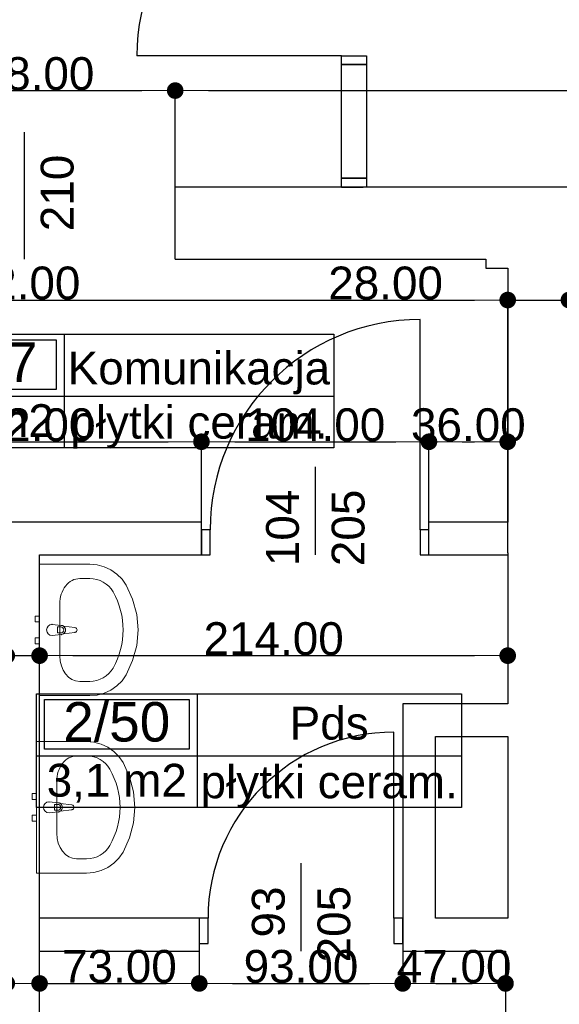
# Model space of a CAD drawing. Header units: millimetres. Extents: x -175445 to -20415, y -559200 to 231527.
# Tile 230 of 256: x -143742 to -141275, y -39651 to -35153. Entities that reach past the tile are written whole.
import ezdxf
from ezdxf.enums import TextEntityAlignment as Align

# ---------------------------------------------------------------- set-up
doc = ezdxf.new("R2010")
doc.units = ezdxf.units.MM
doc.header["$MEASUREMENT"] = 0
for name, color, linetype in [('Drzwi', 7, 'Continuous'), ('Obiekt', 7, 'Continuous'), ('Strefa', 7, 'Continuous'), ('Wymiary', 63, 'Continuous'), ('Ściana', 7, 'Continuous')]:
    doc.layers.add(name, color=color, linetype=linetype)
doc.styles.add('Arial', font='txt')
doc.dimstyles.new('GENERATED_STYLE__1', dxfattribs={"dimtxt": 150, "dimasz": 152, "dimexe": 0.18, "dimexo": 0, "dimgap": 0.09, "dimtad": 1, "dimtih": 1, "dimtoh": 1, "dimlfac": 0.1, "dimzin": 0, "dimdsep": 46, "dimtxsty": 'Arial', "dimblk": 'ARROWHEAD_11', "dimblk1": 'ARROWHEAD_11', "dimblk2": 'ARROWHEAD_11', "dimcen": 0.09, "dimclrd": 114, "dimclre": 114, "dimclrt": 114, "dimazin": 0, "dimtfac": 1, "dimtdec": 4, "dimtmove": 0, "dimatfit": 3, "dimfxl": 1, "dimtolj": 1, "dimtzin": 0, "dimarcsym": 0})

# ---------------------------------------------------------------- blocks, each defined once
blk = doc.blocks.new('Komunikacja_2_47_50', base_point=(-137845.9, 20184.4))
at = {"layer": 'Strefa'}
for p, q in [((-138579.9, 20467.3), (-136613.3, 20467.3)), ((-138579.9, 19948.7), (-138579.9, 20467.3)), ((-137845.9, 20467.3), (-137845.9, 19948.7)), ((-136613.3, 20467.3), (-136613.3, 19948.7)), ((-138543.2, 20441.3), (-137882.6, 20441.3)), ((-138543.2, 20215), (-138543.2, 20441.3)), ((-137882.6, 20441.3), (-137882.6, 20215)), ((-137882.6, 20215), (-138543.2, 20215)), ((-138579.9, 20184.4), (-136613.3, 20184.4)), ((-136613.3, 19948.7), (-138579.9, 19948.7))]:
    blk.add_line(p, q, dxfattribs=at)
at = {"layer": 'Strefa', "style": 'Arial'}
for tag, height, p in [('ROOM_NUMBER', 180, (-138212.9, 20339.3)), ('ROOM_NAME', 150, (-137229.6, 20312.8)), ('ROOM_CALC_AREA', 150, (-138212.9, 20072.3)), ('floor_f', 150, (-137229.6, 20065.3))]:
    blk.add_attdef(tag, text='', height=height, dxfattribs=at).set_placement(p, align=Align.MIDDLE_CENTER)
blk = doc.blocks.new('Pds_2_50_53', base_point=(-137238.1, 18541.7))
at = {"layer": 'Strefa'}
for p, q in [((-137972.1, 18824.5), (-136029.9, 18824.5)), ((-137972.1, 18305.9), (-137972.1, 18824.5)), ((-137238.1, 18824.5), (-137238.1, 18305.9)), ((-136029.9, 18824.5), (-136029.9, 18305.9)), ((-137935.4, 18798.6), (-137274.8, 18798.6)), ((-137935.4, 18572.3), (-137935.4, 18798.6)), ((-137274.8, 18798.6), (-137274.8, 18572.3)), ((-137972.1, 18541.7), (-136029.9, 18541.7)), ((-137274.8, 18572.3), (-137935.4, 18572.3)), ((-136029.9, 18305.9), (-137972.1, 18305.9))]:
    blk.add_line(p, q, dxfattribs=at)
at = {"layer": 'Strefa', "style": 'Arial'}
for tag, height, p in [('ROOM_NUMBER', 180, (-137605.1, 18696.6)), ('ROOM_NAME', 150, (-136634, 18690.5)), ('ROOM_CALC_AREA', 150, (-137605.1, 18429.6)), ('floor_f', 150, (-136634, 18422.6))]:
    blk.add_attdef(tag, text='', height=height, dxfattribs=at).set_placement(p, align=Align.MIDDLE_CENTER)
blk = doc.blocks.new('ARROWHEAD_11')
at = {"color": 0, "linetype": 'Continuous', "lineweight": 0}
blk.add_line((0, 0), (-1, 0), dxfattribs=at)
at = {"color": 0, "linetype": 'Continuous', "lineweight": 0, "const_width": 0.25, "flags": 128}
blk.add_lwpolyline([(-0.125, 0, 1), (0.125, 0, 1)], format="xyb", close=True, dxfattribs=at)
blk = doc.blocks.new('*D2512')
at = {"layer": 'Defpoints', "color": 0}
for p in [(-143030.7, -35477.3), (-144410.7, -35918.1), (-143030.7, -35918.1)]:
    blk.add_point(p, dxfattribs=at)
at = {"layer": 'Wymiary', "color": 114, "lineweight": -2}
for p, q in [((-144410.7, -35918.1), (-144410.7, -35477.1)), ((-144258.7, -35477.3), (-143182.7, -35477.3)), ((-143030.7, -35918.1), (-143030.7, -35477.1))]:
    blk.add_line(p, q, dxfattribs=at)
at = {"layer": 'Wymiary', "color": 114, "lineweight": -2, "xscale": 152, "yscale": 152, "zscale": 152, "rotation": 180}
blk.add_blockref('ARROWHEAD_11', (-144410.7, -35477.3), dxfattribs=at)
at = {"layer": 'Wymiary', "color": 114, "lineweight": -2, "xscale": 152, "yscale": 152, "zscale": 152}
blk.add_blockref('ARROWHEAD_11', (-143030.7, -35477.3), dxfattribs=at)
at = {"layer": 'Wymiary', "color": 114, "lineweight": 13, "insert": (-143720.7, -35400.6), "char_height": 150, "attachment_point": 5, "style": 'Arial'}
blk.add_mtext('\\A1;138.00', dxfattribs=at)
blk = doc.blocks.new('*D2513')
at = {"layer": 'Defpoints', "color": 0}
for p in [(-134810.7, -35477.3), (-143030.7, -35918.1), (-134810.7, -35918.1)]:
    blk.add_point(p, dxfattribs=at)
at = {"layer": 'Wymiary', "color": 114, "lineweight": -2}
for p, q in [((-143030.7, -35918.1), (-143030.7, -35477.1)), ((-142878.7, -35477.3), (-134962.7, -35477.3)), ((-134810.7, -35918.1), (-134810.7, -35477.1))]:
    blk.add_line(p, q, dxfattribs=at)
at = {"layer": 'Wymiary', "color": 114, "lineweight": -2, "xscale": 152, "yscale": 152, "zscale": 152, "rotation": 180}
blk.add_blockref('ARROWHEAD_11', (-143030.7, -35477.3), dxfattribs=at)
at = {"layer": 'Wymiary', "color": 114, "lineweight": -2, "xscale": 152, "yscale": 152, "zscale": 152}
blk.add_blockref('ARROWHEAD_11', (-134810.7, -35477.3), dxfattribs=at)
at = {"layer": 'Wymiary', "color": 114, "lineweight": 13, "insert": (-138920.7, -35400.6), "char_height": 150, "attachment_point": 5, "style": 'Arial'}
blk.add_mtext('\\A1;822.00', dxfattribs=at)
blk = doc.blocks.new('*D2534')
at = {"layer": 'Defpoints', "color": 0}
for p in [(-141510.7, -36434), (-141510.7, -37588.1), (-145830.7, -38313.1)]:
    blk.add_point(p, dxfattribs=at)
at = {"layer": 'Wymiary', "color": 114, "lineweight": -2}
for p, q in [((-145830.7, -38313.1), (-145830.7, -36433.8)), ((-145678.7, -36434), (-141662.7, -36434)), ((-141510.7, -37588.1), (-141510.7, -36433.8))]:
    blk.add_line(p, q, dxfattribs=at)
at = {"layer": 'Wymiary', "color": 114, "lineweight": -2, "xscale": 152, "yscale": 152, "zscale": 152, "rotation": 180}
blk.add_blockref('ARROWHEAD_11', (-145830.7, -36434), dxfattribs=at)
at = {"layer": 'Wymiary', "color": 114, "lineweight": -2, "xscale": 152, "yscale": 152, "zscale": 152}
blk.add_blockref('ARROWHEAD_11', (-141510.7, -36434), dxfattribs=at)
at = {"layer": 'Wymiary', "color": 114, "lineweight": 13, "insert": (-143784.6, -36357.2), "char_height": 150, "attachment_point": 5, "style": 'Arial'}
blk.add_mtext('\\A1;432.00', dxfattribs=at)
blk = doc.blocks.new('*D2535')
at = {"layer": 'Defpoints', "color": 0}
for p in [(-141230.7, -36434), (-141510.7, -37588.1), (-141230.7, -37588.1)]:
    blk.add_point(p, dxfattribs=at)
at = {"layer": 'Wymiary', "color": 114, "lineweight": -2}
for p, q in [((-142323, -36434), (-141814.7, -36434)), ((-141814.7, -36434), (-141662.7, -36434)), ((-141510.7, -37588.1), (-141510.7, -36433.8)), ((-141510.7, -36434), (-141230.7, -36434)), ((-141230.7, -37588.1), (-141230.7, -36433.8)), ((-141078.7, -36434), (-140926.7, -36434))]:
    blk.add_line(p, q, dxfattribs=at)
at = {"layer": 'Wymiary', "color": 114, "lineweight": -2, "xscale": 152, "yscale": 152, "zscale": 152}
blk.add_blockref('ARROWHEAD_11', (-141510.7, -36434), dxfattribs=at)
at = {"layer": 'Wymiary', "color": 114, "lineweight": -2, "xscale": 152, "yscale": 152, "zscale": 152, "rotation": 180}
blk.add_blockref('ARROWHEAD_11', (-141230.7, -36434), dxfattribs=at)
at = {"layer": 'Wymiary', "color": 114, "lineweight": 13, "insert": (-142068.9, -36357.3), "char_height": 150, "attachment_point": 5, "style": 'Arial'}
blk.add_mtext('\\A1;28.00', dxfattribs=at)
blk = doc.blocks.new('*D2550')
at = {"layer": 'Defpoints', "color": 0}
for p in [(-142910.7, -37081.4), (-144530.7, -37448.1), (-142910.7, -37448.1)]:
    blk.add_point(p, dxfattribs=at)
at = {"layer": 'Wymiary', "color": 114, "lineweight": -2}
for p, q in [((-144530.7, -37448.1), (-144530.7, -37081.3)), ((-144378.7, -37081.4), (-143062.7, -37081.4)), ((-142910.7, -37448.1), (-142910.7, -37081.3))]:
    blk.add_line(p, q, dxfattribs=at)
at = {"layer": 'Wymiary', "color": 114, "lineweight": -2, "xscale": 152, "yscale": 152, "zscale": 152, "rotation": 180}
blk.add_blockref('ARROWHEAD_11', (-144530.7, -37081.4), dxfattribs=at)
at = {"layer": 'Wymiary', "color": 114, "lineweight": -2, "xscale": 152, "yscale": 152, "zscale": 152}
blk.add_blockref('ARROWHEAD_11', (-142910.7, -37081.4), dxfattribs=at)
at = {"layer": 'Wymiary', "color": 114, "lineweight": 13, "insert": (-143720.7, -37004.8), "char_height": 150, "attachment_point": 5, "style": 'Arial'}
blk.add_mtext('\\A1;162.00', dxfattribs=at)
blk = doc.blocks.new('*D2551')
at = {"layer": 'Defpoints', "color": 0}
for p in [(-141870.7, -37081.4), (-142910.7, -37448.1), (-141870.7, -37448.1)]:
    blk.add_point(p, dxfattribs=at)
at = {"layer": 'Wymiary', "color": 114, "lineweight": -2}
for p, q in [((-142910.7, -37448.1), (-142910.7, -37081.3)), ((-142758.7, -37081.4), (-142022.7, -37081.4)), ((-141870.7, -37448.1), (-141870.7, -37081.3))]:
    blk.add_line(p, q, dxfattribs=at)
at = {"layer": 'Wymiary', "color": 114, "lineweight": -2, "xscale": 152, "yscale": 152, "zscale": 152, "rotation": 180}
blk.add_blockref('ARROWHEAD_11', (-142910.7, -37081.4), dxfattribs=at)
at = {"layer": 'Wymiary', "color": 114, "lineweight": -2, "xscale": 152, "yscale": 152, "zscale": 152}
blk.add_blockref('ARROWHEAD_11', (-141870.7, -37081.4), dxfattribs=at)
at = {"layer": 'Wymiary', "color": 114, "lineweight": 13, "insert": (-142390.7, -37004.8), "char_height": 150, "attachment_point": 5, "style": 'Arial'}
blk.add_mtext('\\A1;104.00', dxfattribs=at)
blk = doc.blocks.new('*D2552')
at = {"layer": 'Defpoints', "color": 0}
for p in [(-141510.7, -37081.4), (-141870.7, -37448.1), (-141510.7, -37448.1)]:
    blk.add_point(p, dxfattribs=at)
at = {"layer": 'Wymiary', "color": 114, "lineweight": -2}
for p, q in [((-141870.7, -37448.1), (-141870.7, -37081.3)), ((-141718.7, -37081.4), (-141662.7, -37081.4)), ((-141510.7, -37448.1), (-141510.7, -37081.3))]:
    blk.add_line(p, q, dxfattribs=at)
at = {"layer": 'Wymiary', "color": 114, "lineweight": -2, "xscale": 152, "yscale": 152, "zscale": 152, "rotation": 180}
blk.add_blockref('ARROWHEAD_11', (-141870.7, -37081.4), dxfattribs=at)
at = {"layer": 'Wymiary', "color": 114, "lineweight": -2, "xscale": 152, "yscale": 152, "zscale": 152}
blk.add_blockref('ARROWHEAD_11', (-141510.7, -37081.4), dxfattribs=at)
at = {"layer": 'Wymiary', "color": 114, "lineweight": 13, "insert": (-141690.7, -37004.7), "char_height": 150, "attachment_point": 5, "style": 'Arial'}
blk.add_mtext('\\A1;36.00', dxfattribs=at)
blk = doc.blocks.new('*D2554')
at = {"layer": 'Defpoints', "color": 0}
for p in [(-143650.7, -38058.5), (-143800.7, -39738.1), (-143650.7, -39738.1)]:
    blk.add_point(p, dxfattribs=at)
at = {"layer": 'Wymiary', "color": 114, "lineweight": -2}
for p, q in [((-144596.4, -38058.5), (-144104.7, -38058.5)), ((-144104.7, -38058.5), (-143952.7, -38058.5)), ((-143800.7, -39738.1), (-143800.7, -38058.3)), ((-143800.7, -38058.5), (-143650.7, -38058.5)), ((-143650.7, -39738.1), (-143650.7, -38058.3)), ((-143498.7, -38058.5), (-143346.7, -38058.5))]:
    blk.add_line(p, q, dxfattribs=at)
at = {"layer": 'Wymiary', "color": 114, "lineweight": -2, "xscale": 152, "yscale": 152, "zscale": 152}
blk.add_blockref('ARROWHEAD_11', (-143800.7, -38058.5), dxfattribs=at)
at = {"layer": 'Wymiary', "color": 114, "lineweight": -2, "xscale": 152, "yscale": 152, "zscale": 152, "rotation": 180}
blk.add_blockref('ARROWHEAD_11', (-143650.7, -38058.5), dxfattribs=at)
at = {"layer": 'Wymiary', "color": 114, "lineweight": 13, "insert": (-144350.6, -37981.8), "char_height": 150, "attachment_point": 5, "style": 'Arial'}
blk.add_mtext('\\A1;15.00', dxfattribs=at)
blk = doc.blocks.new('*D2555')
at = {"layer": 'Defpoints', "color": 0}
for p in [(-141510.7, -37588.1), (-141510.7, -38058.5), (-143650.7, -39738.1)]:
    blk.add_point(p, dxfattribs=at)
at = {"layer": 'Wymiary', "color": 114, "lineweight": -2}
for p, q in [((-141510.7, -37588.1), (-141510.7, -38058.7)), ((-143650.7, -39738.1), (-143650.7, -38058.3)), ((-143498.7, -38058.5), (-141662.7, -38058.5))]:
    blk.add_line(p, q, dxfattribs=at)
at = {"layer": 'Wymiary', "color": 114, "lineweight": -2, "xscale": 152, "yscale": 152, "zscale": 152, "rotation": 180}
blk.add_blockref('ARROWHEAD_11', (-143650.7, -38058.5), dxfattribs=at)
at = {"layer": 'Wymiary', "color": 114, "lineweight": -2, "xscale": 152, "yscale": 152, "zscale": 152}
blk.add_blockref('ARROWHEAD_11', (-141510.7, -38058.5), dxfattribs=at)
at = {"layer": 'Wymiary', "color": 114, "lineweight": 13, "insert": (-142580.7, -37981.8), "char_height": 150, "attachment_point": 5, "style": 'Arial'}
blk.add_mtext('\\A1;214.00', dxfattribs=at)
blk = doc.blocks.new('*D2569')
at = {"layer": 'Defpoints', "color": 0}
for p in [(-144000.8, -39408.1), (-143800.7, -39408.1), (-143800.7, -39555.8)]:
    blk.add_point(p, dxfattribs=at)
at = {"layer": 'Wymiary', "color": 114, "lineweight": -2}
for p, q in [((-144000.8, -39408.1), (-144000.8, -39555.9)), ((-143800.7, -39408.1), (-143800.7, -39555.9)), ((-144813.1, -39555.8), (-144304.8, -39555.8)), ((-144304.8, -39555.8), (-144152.8, -39555.8)), ((-144000.8, -39555.8), (-143800.7, -39555.8)), ((-143648.7, -39555.8), (-143496.7, -39555.8))]:
    blk.add_line(p, q, dxfattribs=at)
at = {"layer": 'Wymiary', "color": 114, "lineweight": -2, "xscale": 152, "yscale": 152, "zscale": 152}
blk.add_blockref('ARROWHEAD_11', (-144000.8, -39555.8), dxfattribs=at)
at = {"layer": 'Wymiary', "color": 114, "lineweight": -2, "xscale": 152, "yscale": 152, "zscale": 152, "rotation": 180}
blk.add_blockref('ARROWHEAD_11', (-143800.7, -39555.8), dxfattribs=at)
at = {"layer": 'Wymiary', "color": 114, "lineweight": 13, "insert": (-144559, -39479.1), "char_height": 150, "attachment_point": 5, "style": 'Arial'}
blk.add_mtext('\\A1;20.00', dxfattribs=at)
blk = doc.blocks.new('*D2570')
at = {"layer": 'Defpoints', "color": 0}
for p in [(-142920.7, -39408.1), (-142920.7, -39555.8), (-143650.7, -39738.1)]:
    blk.add_point(p, dxfattribs=at)
at = {"layer": 'Wymiary', "color": 114, "lineweight": -2}
for p, q in [((-142920.7, -39408.1), (-142920.7, -39555.9)), ((-143650.7, -39738.1), (-143650.7, -39555.6)), ((-143498.7, -39555.8), (-143072.7, -39555.8))]:
    blk.add_line(p, q, dxfattribs=at)
at = {"layer": 'Wymiary', "color": 114, "lineweight": -2, "xscale": 152, "yscale": 152, "zscale": 152, "rotation": 180}
blk.add_blockref('ARROWHEAD_11', (-143650.7, -39555.8), dxfattribs=at)
at = {"layer": 'Wymiary', "color": 114, "lineweight": -2, "xscale": 152, "yscale": 152, "zscale": 152}
blk.add_blockref('ARROWHEAD_11', (-142920.7, -39555.8), dxfattribs=at)
at = {"layer": 'Wymiary', "color": 114, "lineweight": 13, "insert": (-143285.7, -39479), "char_height": 150, "attachment_point": 5, "style": 'Arial'}
blk.add_mtext('\\A1;73.00', dxfattribs=at)
blk = doc.blocks.new('*D2571')
at = {"layer": 'Defpoints', "color": 0}
for p in [(-142920.7, -39408.1), (-141990.7, -39408.1), (-141990.7, -39555.8)]:
    blk.add_point(p, dxfattribs=at)
at = {"layer": 'Wymiary', "color": 114, "lineweight": -2}
for p, q in [((-142920.7, -39408.1), (-142920.7, -39555.9)), ((-141990.7, -39408.1), (-141990.7, -39555.9)), ((-142768.7, -39555.8), (-142142.7, -39555.8))]:
    blk.add_line(p, q, dxfattribs=at)
at = {"layer": 'Wymiary', "color": 114, "lineweight": -2, "xscale": 152, "yscale": 152, "zscale": 152, "rotation": 180}
blk.add_blockref('ARROWHEAD_11', (-142920.7, -39555.8), dxfattribs=at)
at = {"layer": 'Wymiary', "color": 114, "lineweight": -2, "xscale": 152, "yscale": 152, "zscale": 152}
blk.add_blockref('ARROWHEAD_11', (-141990.7, -39555.8), dxfattribs=at)
at = {"layer": 'Wymiary', "color": 114, "lineweight": 13, "insert": (-142455.7, -39479), "char_height": 150, "attachment_point": 5, "style": 'Arial'}
blk.add_mtext('\\A1;93.00', dxfattribs=at)
blk = doc.blocks.new('*D2572')
at = {"layer": 'Defpoints', "color": 0}
for p in [(-141990.7, -39408.1), (-141520.7, -39408.1), (-141520.7, -39555.8)]:
    blk.add_point(p, dxfattribs=at)
at = {"layer": 'Wymiary', "color": 114, "lineweight": -2}
for p, q in [((-141990.7, -39408.1), (-141990.7, -39555.9)), ((-141520.7, -39408.1), (-141520.7, -39555.9)), ((-141838.7, -39555.8), (-141672.7, -39555.8))]:
    blk.add_line(p, q, dxfattribs=at)
at = {"layer": 'Wymiary', "color": 114, "lineweight": -2, "xscale": 152, "yscale": 152, "zscale": 152, "rotation": 180}
blk.add_blockref('ARROWHEAD_11', (-141990.7, -39555.8), dxfattribs=at)
at = {"layer": 'Wymiary', "color": 114, "lineweight": -2, "xscale": 152, "yscale": 152, "zscale": 152}
blk.add_blockref('ARROWHEAD_11', (-141520.7, -39555.8), dxfattribs=at)
at = {"layer": 'Wymiary', "color": 114, "lineweight": 13, "insert": (-141755.7, -39479.1), "char_height": 150, "attachment_point": 5, "style": 'Arial'}
blk.add_mtext('\\A1;47.00', dxfattribs=at)
blk = doc.blocks.new('*D2573')
at = {"layer": 'Defpoints', "color": 0}
for p in [(-141230.7, -39588.1), (-141080.7, -39588.1), (-141080.7, -39850.1)]:
    blk.add_point(p, dxfattribs=at)
at = {"layer": 'Wymiary', "color": 114, "lineweight": -2}
for p, q in [((-141230.7, -39588.1), (-141230.7, -39850.3)), ((-141080.7, -39588.1), (-141080.7, -39850.3)), ((-142026.4, -39850.1), (-141534.7, -39850.1)), ((-141534.7, -39850.1), (-141382.7, -39850.1)), ((-141230.7, -39850.1), (-141080.7, -39850.1)), ((-140928.7, -39850.1), (-140776.7, -39850.1))]:
    blk.add_line(p, q, dxfattribs=at)
at = {"layer": 'Wymiary', "color": 114, "lineweight": -2, "xscale": 152, "yscale": 152, "zscale": 152}
blk.add_blockref('ARROWHEAD_11', (-141230.7, -39850.1), dxfattribs=at)
at = {"layer": 'Wymiary', "color": 114, "lineweight": -2, "xscale": 152, "yscale": 152, "zscale": 152, "rotation": 180}
blk.add_blockref('ARROWHEAD_11', (-141080.7, -39850.1), dxfattribs=at)
at = {"layer": 'Wymiary', "color": 114, "lineweight": 13, "insert": (-141780.6, -39773.4), "char_height": 150, "attachment_point": 5, "style": 'Arial'}
blk.add_mtext('\\A1;15.00', dxfattribs=at)
blk = doc.blocks.new('*D3104')
at = {"layer": 'Defpoints', "color": 0}
for p in [(-171146.4, -21885.2), (-73250.7, -36498.1), (-73250.7, -44436.1)]:
    blk.add_point(p, dxfattribs=at)
at = {"layer": 'Wymiary', "color": 114, "lineweight": -2}
for p, q in [((-171146.4, -21885.2), (-171146.4, -44436.3)), ((-73250.7, -36498.1), (-73250.7, -44436.3)), ((-170994.4, -44436.1), (-73402.7, -44436.1))]:
    blk.add_line(p, q, dxfattribs=at)
at = {"layer": 'Wymiary', "color": 114, "lineweight": -2, "xscale": 152, "yscale": 152, "zscale": 152, "rotation": 180}
blk.add_blockref('ARROWHEAD_11', (-171146.4, -44436.1), dxfattribs=at)
at = {"layer": 'Wymiary', "color": 114, "lineweight": -2, "xscale": 152, "yscale": 152, "zscale": 152}
blk.add_blockref('ARROWHEAD_11', (-73250.7, -44436.1), dxfattribs=at)
at = {"layer": 'Wymiary', "color": 114, "lineweight": 13, "insert": (-122198.5, -44359.4), "char_height": 150, "attachment_point": 5, "style": 'Arial'}
blk.add_mtext('\\A1;9790', dxfattribs=at)

msp = doc.modelspace()

# ---------------------------------------------------------------- linework, layer by layer
at = {"layer": 'Drzwi'}
for p, q in [((-142270.722, -35318.06), (-143205.722, -35318.06)), ((-142270.722, -35358.06), (-142270.722, -35318.06)), ((-142270.722, -35318.06), (-142155.722, -35318.06)), ((-142155.722, -35318.06), (-142155.722, -35358.06)), ((-142270.722, -35358.06), (-142155.722, -35358.06)), ((-142270.722, -35878.06), (-142270.722, -35358.06)), ((-142155.722, -35358.06), (-142270.722, -35358.06)), ((-142155.722, -35358.06), (-142155.722, -35878.06)), ((-142155.722, -35878.06), (-142270.722, -35878.06)), ((-142270.722, -35918.06), (-142270.722, -35878.06)), ((-142270.722, -35878.06), (-142155.722, -35878.06)), ((-142155.722, -35878.06), (-142155.722, -35918.06)), ((-142155.722, -35918.06), (-142270.722, -35918.06)), ((-142270.722, -35918.06), (-142170.722, -35918.06)), ((-141910.722, -37483.06), (-141910.722, -36523.06)), ((-142870.722, -37483.06), (-142910.722, -37483.06)), ((-142910.722, -37483.06), (-142910.722, -37598.06)), ((-142910.722, -37598.06), (-142910.722, -37483.06)), ((-142870.722, -37598.06), (-142870.722, -37483.06)), ((-141870.722, -37483.06), (-141910.722, -37483.06)), ((-141910.722, -37483.06), (-141910.722, -37598.06)), ((-141870.722, -37598.06), (-141870.722, -37483.06)), ((-141870.722, -37598.06), (-141870.722, -37483.06)), ((-142910.722, -37598.06), (-142870.722, -37598.06)), ((-141910.722, -37598.06), (-141870.722, -37598.06)), ((-142030.722, -39258.06), (-142030.722, -38408.06)), ((-142880.722, -39258.06), (-142920.722, -39258.06)), ((-142920.722, -39258.06), (-142920.722, -39373.06)), ((-142920.722, -39258.06), (-142920.722, -39373.06)), ((-142880.722, -39373.06), (-142880.722, -39258.06)), ((-141990.722, -39258.06), (-142030.722, -39258.06)), ((-142030.722, -39258.06), (-142030.722, -39373.06)), ((-141990.722, -39373.06), (-141990.722, -39258.06)), ((-141990.722, -39258.06), (-141990.722, -39373.06)), ((-142920.722, -39373.06), (-142880.722, -39373.06)), ((-142030.722, -39373.06), (-141990.722, -39373.06))]:
    msp.add_line(p, q, dxfattribs=at)
for centre, radius in [((-142270.722, -35318.06), 935), ((-141910.722, -37483.06), 960), ((-142030.722, -39258.06), 850)]:
    msp.add_arc(centre, radius, 90, 180, dxfattribs=at)
at = {"layer": 'Obiekt'}
for p, q in [((-143720.722, -35666.682), (-143720.722, -36248.06)), ((-142390.722, -37196.682), (-142390.722, -37598.06)), ((-142455.722, -39006.682), (-142455.722, -39408.06))]:
    msp.add_line(p, q, dxfattribs=at)
at = {"layer": 'Obiekt', "color": 8, "lineweight": 5}
for p, q in [((-143650.722, -38241.146), (-143650.722, -37641.146)), ((-143650.722, -37641.146), (-143421.631, -37641.146)), ((-143421.631, -37641.146), (-143387.909, -37644.041)), ((-143387.909, -37644.041), (-143355.265, -37652.633)), ((-143355.265, -37652.633), (-143324.742, -37666.648)), ((-143324.742, -37666.648), (-143297.315, -37685.637)), ((-143297.315, -37685.637), (-143273.862, -37708.994)), ((-143467.449, -37706.364), (-143421.631, -37706.364)), ((-143273.862, -37708.994), (-143255.131, -37735.973)), ((-143255.131, -37735.973), (-143225.19, -37801.164)), ((-143558.404, -38059.973), (-143558.404, -37822.32)), ((-143225.19, -37801.164), (-143206.891, -37870.185)), ((-143206.891, -37870.185), (-143200.735, -37941.146)), ((-143670.722, -37877.646), (-143650.722, -37877.646)), ((-143670.722, -37904.646), (-143670.722, -37877.646)), ((-143650.722, -37904.646), (-143670.722, -37904.646)), ((-143650.722, -37877.646), (-143650.722, -37904.646)), ((-143593.404, -37916.146), (-143551.451, -37920.146)), ((-143553.623, -37927.546), (-143568.493, -37927.546)), ((-143568.493, -37927.546), (-143568.493, -37954.746)), ((-143568.493, -37954.746), (-143553.623, -37954.746)), ((-143541.938, -37923.417), (-143489.004, -37930.046)), ((-143489.004, -37952.246), (-143541.938, -37958.876)), ((-143200.735, -37941.146), (-143206.891, -38012.108)), ((-143670.722, -37977.646), (-143650.722, -37977.646)), ((-143670.722, -38004.646), (-143670.722, -37977.646)), ((-143650.722, -38004.646), (-143670.722, -38004.646)), ((-143650.722, -37977.646), (-143650.722, -38004.646)), ((-143551.451, -37962.146), (-143593.404, -37966.146)), ((-143206.891, -38012.108), (-143225.19, -38081.128)), ((-143225.19, -38081.128), (-143255.131, -38146.32)), ((-143467.449, -38175.929), (-143421.631, -38175.929)), ((-143273.862, -38173.299), (-143297.315, -38196.656)), ((-143255.131, -38146.32), (-143273.862, -38173.299)), ((-143355.265, -38229.66), (-143387.909, -38238.252)), ((-143324.742, -38215.645), (-143355.265, -38229.66)), ((-143297.315, -38196.656), (-143324.742, -38215.645)), ((-143421.631, -38241.146), (-143650.722, -38241.146)), ((-143387.909, -38238.252), (-143421.631, -38241.146)), ((-143664.871, -39051.397), (-143664.871, -38451.397)), ((-143664.871, -38451.397), (-143435.78, -38451.397)), ((-143435.78, -38451.397), (-143402.058, -38454.292)), ((-143402.058, -38454.292), (-143369.414, -38462.884)), ((-143369.414, -38462.884), (-143338.891, -38476.899)), ((-143338.891, -38476.899), (-143311.464, -38495.888)), ((-143311.464, -38495.888), (-143288.011, -38519.245)), ((-143481.598, -38516.615), (-143435.78, -38516.615)), ((-143288.011, -38519.245), (-143269.28, -38546.223)), ((-143269.28, -38546.223), (-143239.339, -38611.415)), ((-143572.553, -38870.223), (-143572.553, -38632.571)), ((-143239.339, -38611.415), (-143221.04, -38680.436)), ((-143684.871, -38687.897), (-143664.871, -38687.897)), ((-143684.871, -38714.897), (-143684.871, -38687.897)), ((-143664.871, -38714.897), (-143684.871, -38714.897)), ((-143664.871, -38687.897), (-143664.871, -38714.897)), ((-143221.04, -38680.436), (-143214.884, -38751.397)), ((-143607.553, -38726.397), (-143565.6, -38730.397)), ((-143567.772, -38737.797), (-143582.643, -38737.797)), ((-143582.643, -38737.797), (-143582.643, -38764.997)), ((-143582.643, -38764.997), (-143567.772, -38764.997)), ((-143556.087, -38733.667), (-143503.153, -38740.297)), ((-143503.153, -38762.497), (-143556.087, -38769.127)), ((-143214.884, -38751.397), (-143221.04, -38822.359)), ((-143684.871, -38787.897), (-143664.871, -38787.897)), ((-143684.871, -38814.897), (-143684.871, -38787.897)), ((-143664.871, -38814.897), (-143684.871, -38814.897)), ((-143664.871, -38787.897), (-143664.871, -38814.897)), ((-143565.6, -38772.397), (-143607.553, -38776.397)), ((-143221.04, -38822.359), (-143239.339, -38891.379)), ((-143239.339, -38891.379), (-143269.28, -38956.571)), ((-143481.598, -38986.18), (-143435.78, -38986.18)), ((-143288.011, -38983.549), (-143311.464, -39006.906)), ((-143269.28, -38956.571), (-143288.011, -38983.549)), ((-143338.891, -39025.896), (-143369.414, -39039.91)), ((-143311.464, -39006.906), (-143338.891, -39025.896)), ((-143435.78, -39051.397), (-143664.871, -39051.397)), ((-143402.058, -39048.502), (-143435.78, -39051.397)), ((-143369.414, -39039.91), (-143402.058, -39048.502))]:
    msp.add_line(p, q, dxfattribs=at)
for centre, radius, start, end in [((-143593.404, -37941.146), 25, 90, 270), ((-143553.623, -37941.146), 13.6, 270, 90), ((-143553.351, -37941.146), 21.086, 57.228975, 84.830393), ((-143553.351, -37941.146), 21.086, 275.169607, 302.771025), ((-143553.351, -37941.146), 21.086, 302.771025, 57.228975), ((-143490.394, -37941.146), 11.187, 277.138925, 82.861075), ((-143607.553, -38751.397), 25, 90, 270), ((-143567.772, -38751.397), 13.6, 270, 90), ((-143567.5, -38751.397), 21.086, 57.228975, 84.830393), ((-143567.5, -38751.397), 21.086, 275.169607, 302.771025), ((-143567.5, -38751.397), 21.086, 302.771025, 57.228975), ((-143504.543, -38751.397), 11.187, 277.138925, 82.861075)]:
    msp.add_arc(centre, radius, start, end, dxfattribs=at)
for centre, major_axis, ratio, start_param, end_param in [((-143467.449, -37822.451), (0, 116.066), 0.78364566, 0, 1.57079633), ((-143421.631, -37822.294), (121.2, 0), 0.95652174, 0.49697483, 1.57079633), ((-143650.722, -37941.146), (381.818, 0), 0.95652174, 5.78621047, 6.78016015), ((-143467.449, -38059.842), (0, 116.066), 0.78364566, 1.57079633, 3.14159265), ((-143421.631, -38059.999), (121.2, 0), 0.95652174, 4.71238898, 5.78621048), ((-143481.598, -38632.701), (0, 116.066), 0.78364566, 0, 1.57079633), ((-143435.78, -38632.545), (121.2, 0), 0.95652174, 0.49697483, 1.57079633), ((-143664.871, -38751.397), (381.818, 0), 0.95652174, 5.78621047, 6.78016015), ((-143481.598, -38870.093), (0, 116.066), 0.78364566, 1.57079633, 3.14159265), ((-143435.78, -38870.249), (121.2, 0), 0.95652174, 4.71238898, 5.78621048)]:
    msp.add_ellipse(centre, major_axis=major_axis, ratio=ratio, start_param=start_param, end_param=end_param, dxfattribs=at)
for p in [(-143593.404, -37916.146), (-143541.938, -37923.417), (-143489.004, -37952.246), (-143551.451, -37962.146), (-143607.553, -38726.397), (-143556.087, -38733.667), (-143503.153, -38762.497), (-143565.6, -38772.397)]:
    msp.add_point(p, dxfattribs=at)
at = {"layer": 'Ściana'}
for p, q in [((-143030.722, -36248.06), (-143030.722, -35918.06)), ((-142270.722, -35918.06), (-142170.722, -35918.06)), ((-142910.722, -37483.06), (-142910.722, -37448.06)), ((-141870.722, -37483.06), (-141870.722, -37448.06)), ((-142910.722, -37598.06), (-142910.722, -37483.06)), ((-141870.722, -37598.06), (-141870.722, -37483.06)), ((-142920.722, -39258.06), (-142920.722, -39373.06)), ((-141990.722, -39258.06), (-141990.722, -39373.06)), ((-142920.722, -39373.06), (-142920.722, -39408.06)), ((-141990.722, -39373.06), (-141990.722, -39408.06))]:
    msp.add_line(p, q, dxfattribs=at)
at = {"layer": 'Ściana', "flags": 128}
for points in [[(-142270.722, -35918.06), (-143030.722, -35918.06)], [(-141610.722, -35918.06), (-142170.722, -35918.06)], [(-138800.722, -35918.06), (-141610.722, -35918.06)], [(-143030.722, -36248.06), (-141610.722, -36248.06)], [(-141610.722, -36248.06), (-141610.722, -36288.06)], [(-141610.722, -36288.06), (-141510.722, -36288.06)], [(-141510.722, -36288.06), (-141510.722, -37448.06)], [(-142910.722, -37448.06), (-144530.722, -37448.06)], [(-141510.722, -37448.06), (-141870.722, -37448.06)], [(-143650.722, -37598.06), (-142910.722, -37598.06)], [(-143650.722, -39258.06), (-143650.722, -37598.06)], [(-141870.722, -37598.06), (-141510.722, -37598.06)], [(-141510.722, -37598.06), (-141510.722, -38278.06)], [(-141510.722, -38278.06), (-141990.722, -38278.06)], [(-141990.722, -38278.06), (-141990.722, -39258.06)], [(-141840.722, -38428.06), (-141510.722, -38428.06)], [(-141840.722, -39258.06), (-141840.722, -38428.06)], [(-141510.722, -38428.06), (-141510.722, -39258.06)], [(-142920.722, -39258.06), (-143650.722, -39258.06)], [(-141510.722, -39258.06), (-141840.722, -39258.06)], [(-143650.722, -42028.06), (-143650.722, -39408.06)], [(-143650.722, -39408.06), (-142920.722, -39408.06)], [(-141990.722, -39408.06), (-141520.722, -39408.06)], [(-141520.722, -39408.06), (-141520.722, -40678.06)]]:
    msp.add_lwpolyline(points, dxfattribs=at)

# ---------------------------------------------------------------- block references
at = {"layer": 'Strefa'}
ref = msp.add_blockref('Komunikacja_2_47_50', (-143538.645, -36872.942), dxfattribs=at)
ref.add_attrib('ROOM_NAME', 'Komunikacja', dxfattribs={"color": 7, "height": 150, "style": 'Arial'}).set_placement((-142922.324, -36744.541), align=Align.MIDDLE_CENTER)
ref.add_attrib('ROOM_NUMBER', '2/47', dxfattribs={"color": 7, "height": 180, "style": 'Arial'}).set_placement((-143905.666, -36717.994), align=Align.MIDDLE_CENTER)
ref.add_attrib('ROOM_CALC_AREA', '5,2 m2', dxfattribs={"color": 7, "height": 150, "style": 'Arial'}).set_placement((-143905.666, -36984.995), align=Align.MIDDLE_CENTER)
ref.add_attrib('floor_f', 'płytki ceram.', dxfattribs={"color": 7, "height": 150, "style": 'Arial'}).set_placement((-142922.324, -36992.041), align=Align.MIDDLE_CENTER)
ref = msp.add_blockref('Pds_2_50_53', (-142930.83, -38515.683), dxfattribs=at)
ref.add_attrib('ROOM_NAME', 'Pds', dxfattribs={"color": 7, "height": 150, "style": 'Arial'}).set_placement((-142326.75, -38366.865), align=Align.MIDDLE_CENTER)
ref.add_attrib('ROOM_NUMBER', '2/50', dxfattribs={"color": 7, "height": 180, "style": 'Arial'}).set_placement((-143297.851, -38360.735), align=Align.MIDDLE_CENTER)
ref.add_attrib('ROOM_CALC_AREA', '3,1 m2', dxfattribs={"color": 7, "height": 150, "style": 'Arial'}).set_placement((-143297.851, -38627.737), align=Align.MIDDLE_CENTER)
ref.add_attrib('floor_f', 'płytki ceram.', dxfattribs={"color": 7, "height": 150, "style": 'Arial'}).set_placement((-142326.75, -38634.782), align=Align.MIDDLE_CENTER)

# ---------------------------------------------------------------- texts
at = {"layer": 'Obiekt', "char_height": 150, "attachment_point": 7, "rotation": 90, "style": 'Arial'}
for s, insert in [('\\A1;{\\fArial|b0|i0|c238|p38;210}', (-143493.254, -36119.721)), ('\\A1;{\\fArial|b0|i0|c238|p38;104}', (-142463.254, -37649.721)), ('\\A1;{\\fArial|b0|i0|c238|p38;205}', (-142163.254, -37649.721)), ('\\A1;{\\fArial|b0|i0|c238|p38;93}', (-142528.151, -39345.892)), ('\\A1;{\\fArial|b0|i0|c238|p38;205}', (-142228.254, -39459.721))]:
    msp.add_mtext(s, dxfattribs=dict(at, insert=insert))

# ---------------------------------------------------------------- dimensions: what is measured, and where the dimension line sits
at = {"layer": 'Wymiary', "color": 114, "lineweight": 13}
dim = msp.add_linear_dim(base=(-73250.715, -44436.085), p1=(-171146.377, -21885.197), p2=(-73250.715, -36498.101), text='9790', dimstyle='GENERATED_STYLE__1', dxfattribs=at)
dim.commit()
dim.dimension.update_dxf_attribs({"geometry": '*D3104', "text_midpoint": (-122198.546, -44436.085), "dimtype": 160})
for base, p1, p2, picture, middle in [((-143030.722, -35477.294), (-144410.722, -35918.06), (-143030.722, -35918.06), '*D2512', (-143720.722, -35477.294)), ((-134810.722, -35477.294), (-143030.722, -35918.06), (-134810.722, -35918.06), '*D2513', (-138920.722, -35477.294)), ((-141510.722, -36433.953), (-145830.722, -38313.06), (-141510.722, -37588.06), '*D2534', (-143784.551, -36433.953)), ((-141230.722, -36433.953), (-141510.722, -37588.06), (-141230.722, -37588.06), '*D2535', (-142068.922, -36433.953)), ((-142910.722, -37081.449), (-144530.722, -37448.06), (-142910.722, -37448.06), '*D2550', (-143720.722, -37081.449)), ((-141870.722, -37081.449), (-142910.722, -37448.06), (-141870.722, -37448.06), '*D2551', (-142390.722, -37081.449)), ((-141510.722, -37081.449), (-141870.722, -37448.06), (-141510.722, -37448.06), '*D2552', (-141690.722, -37081.449)), ((-141510.722, -38058.509), (-143650.722, -39738.06), (-141510.722, -37588.06), '*D2555', (-142580.722, -38058.509)), ((-143650.722, -38058.509), (-143800.722, -39738.06), (-143650.722, -39738.06), '*D2554', (-144350.583, -38058.509)), ((-143800.722, -39555.755), (-144000.755, -39408.06), (-143800.722, -39408.06), '*D2569', (-144558.954, -39555.755)), ((-142920.722, -39555.755), (-143650.722, -39738.06), (-142920.722, -39408.06), '*D2570', (-143285.722, -39555.755)), ((-141990.722, -39555.755), (-142920.722, -39408.06), (-141990.722, -39408.06), '*D2571', (-142455.722, -39555.755)), ((-141520.722, -39555.755), (-141990.722, -39408.06), (-141520.722, -39408.06), '*D2572', (-141755.722, -39555.755)), ((-141080.722, -39850.073), (-141230.722, -39588.06), (-141080.722, -39588.06), '*D2573', (-141780.583, -39850.073))]:
    dim = msp.add_linear_dim(base=base, p1=p1, p2=p2, dimstyle='GENERATED_STYLE__1', dxfattribs=at)
    dim.commit()
    dim.dimension.update_dxf_attribs({"geometry": picture, "text_midpoint": middle, "dimtype": 160})

doc.saveas('drawing.dxf')
